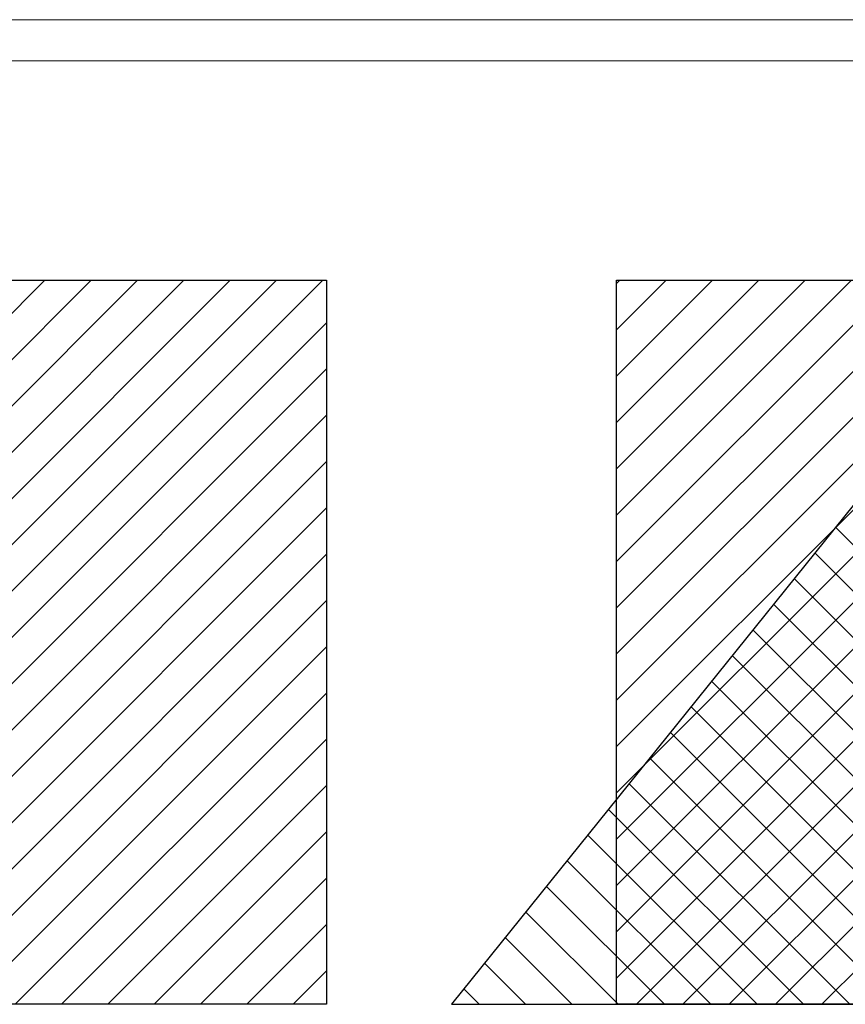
# Model space of a CAD drawing. Header units: millimetres. Extents: x 0 to 39025, y -31299 to 8400.
# Tile 131 of 256: x 4556 to 6558, y -9637 to -7249. Entities that reach past the tile are written whole.
import ezdxf

# ---------------------------------------------------------------- set-up
doc = ezdxf.new("R2010")
doc.units = ezdxf.units.MM
for name, color, linetype in [('FORMAT', 7, 'Continuous'), ('ODMIKI funkcionalni', 253, 'Continuous'), ('ODMIKI varnostni', 252, 'Continuous')]:
    doc.layers.add(name, color=color, linetype=linetype)

msp = doc.modelspace()

# ---------------------------------------------------------------- hatches: boundary and pattern name
at = {"layer": 'ODMIKI funkcionalni'}
h = msp.add_hatch(dxfattribs=at)
h.set_pattern_fill('ANSI31', color=256, scale=25)
h.set_pattern_definition([(45, (-945.19, -18719.98), (-56.1266, 56.1266), [])])
h.paths.add_polyline_path([(1585.5, -8381.4), (1585.5, -9637), (1285.5, -9637), (1285.5, -7881.4), (5300.5, -7881.4), (5300.5, -9637), (2300.5, -9637), (2300.5, -8381.4)])
h = msp.add_hatch(dxfattribs=at)
h.set_pattern_fill('ANSI31', color=256, scale=25)
h.set_pattern_definition([(45, (0, -18719.98), (-56.1266, 56.1266), [])])
h.paths.add_polyline_path([(7753.6, -9637), (7753.6, -8381.4), (6603.6, -8381.4), (6603.6, -9637), (6003.6, -9637), (6003.6, -7881.4), (8053.6, -7881.4), (8053.6, -9637)])
at = {"layer": 'ODMIKI varnostni'}
h = msp.add_hatch(dxfattribs=at)
h.set_pattern_fill('ANSI31', color=256, scale=25, angle=90)
h.set_pattern_definition([(135, (2474.9, -17891.15), (-56.1266, -56.1266), [])])
h.paths.add_polyline_path([(6603.6, -9637), (6603.6, -8394), (5603.6, -9637)])

# ---------------------------------------------------------------- linework, layer by layer
at = {"layer": 'FORMAT', "color": 7, "linetype": 'Continuous', "lineweight": 18, "ltscale": 27}
for p, q in [((0, -7249.4), (18568, -7249.4)), ((500, -7349.4), (18468, -7349.4))]:
    msp.add_line(p, q, dxfattribs=at)
at = {"layer": 'ODMIKI funkcionalni'}
for points in [[(1585.5, -8381.4), (1585.5, -9637), (1285.5, -9637), (1285.5, -7881.4), (5300.5, -7881.4), (5300.5, -9637), (2300.5, -9637), (2300.5, -8381.4)], [(7753.6, -9637), (7753.6, -8381.4), (6603.6, -8381.4), (6603.6, -9637), (6003.6, -9637), (6003.6, -7881.4), (8053.6, -7881.4), (8053.6, -9637)]]:
    msp.add_lwpolyline(points, close=True, dxfattribs=at)
at = {"layer": 'ODMIKI varnostni'}
msp.add_lwpolyline([(6603.6, -9637), (6603.6, -8394), (5603.6, -9637)], close=True, dxfattribs=at)

doc.saveas('drawing.dxf')
